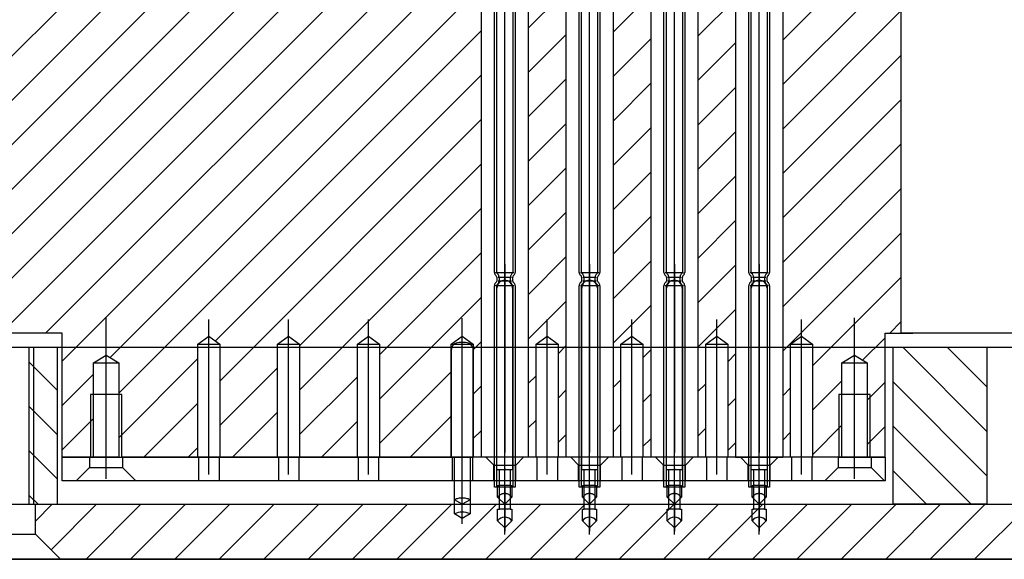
# Model space of a CAD drawing. Extents: x -1765 to 4890, y -3481 to 1222.
# Tile 77 of 98: x 4169 to 4232, y -2510 to -2476. Entities that reach past the tile are written whole.
import ezdxf

# ---------------------------------------------------------------- set-up
doc = ezdxf.new("R2010")
doc.units = 0
doc.linetypes.add('DASHED', pattern=[15, 7, -8])
doc.linetypes.add('DOT_CENTER', pattern=[14, 12, -1, 0, -1])
doc.layers.add('1', color=7, linetype='CONTINUOUS')
pattern_1 = [(45, (0, 0), (-1.4142136, 1.4142136), [])]
pattern_2 = [(135, (0, 0), (-1.4142136, -1.4142136), [])]

# ---------------------------------------------------------------- blocks, each defined once
blk = doc.blocks.new('PCC_S__476', base_point=(4128, -2511.751))
at = {"layer": '1', "color": 3, "linetype": 'CONTINUOUS'}
blk.add_line((4158.9, -2510.451), (4401.1, -2510.451), dxfattribs=at)
blk = doc.blocks.new('TSK_APM90__507', base_point=(4020, -2520.158))
at = {"layer": '1'}
blk.add_blockref('PCC_S__476', (4128, -2511.751), dxfattribs=at)
blk = doc.blocks.new('POGO_PC__517', base_point=(4215.48, -2504.667))
at = {"layer": '1', "color": 2, "linetype": 'DOT_CENTER'}
blk.add_line((4215.98, -2491.661), (4215.98, -2508.667), dxfattribs=at)
at = {"layer": '1', "color": 2, "linetype": 'CONTINUOUS'}
for p, q in [((4215.48, -2504.751), (4215.48, -2493.191)), ((4216.48, -2493.191), (4216.48, -2504.751)), ((4215.637, -2504.751), (4215.48, -2504.751)), ((4216.323, -2504.751), (4215.637, -2504.751)), ((4215.637, -2507.251), (4215.637, -2504.751)), ((4216.48, -2504.751), (4216.323, -2504.751)), ((4216.323, -2504.751), (4216.323, -2507.251)), ((4215.53, -2508.001), (4215.53, -2507.251)), ((4215.53, -2507.251), (4215.637, -2507.251)), ((4216.323, -2507.251), (4215.637, -2507.251)), ((4216.323, -2507.251), (4216.43, -2507.251)), ((4216.43, -2507.251), (4216.43, -2508.001)), ((4215.53, -2508.001), (4215.98, -2508.451)), ((4215.98, -2508.451), (4216.43, -2508.001))]:
    blk.add_line(p, q, dxfattribs=at)
at = {"layer": '1', "color": 2, "linetype": 'DASHED'}
for p, q in [((4215.53, -2506.501), (4215.53, -2505.751)), ((4215.53, -2505.751), (4215.637, -2505.751)), ((4216.323, -2505.751), (4215.637, -2505.751)), ((4216.323, -2505.751), (4216.43, -2505.751)), ((4216.43, -2505.751), (4216.43, -2506.501)), ((4215.53, -2506.501), (4215.98, -2506.951)), ((4215.98, -2506.951), (4216.43, -2506.501))]:
    blk.add_line(p, q, dxfattribs=at)
at = {"layer": '1', "color": 2, "linetype": 'CONTINUOUS'}
for centre, radius, start, end in [((4215.98, -2493.191), 0.5, 90, 180), ((4215.98, -2493.191), 0.5, 0, 90), ((4215.98, -2508.309), 0.545, 34.36892, 145.63108)]:
    blk.add_arc(centre, radius, start, end, dxfattribs=at)
at = {"layer": '1', "color": 2, "linetype": 'DASHED'}
blk.add_arc((4215.98, -2506.809), 0.545, 34.36892, 145.63108, dxfattribs=at)
blk = doc.blocks.new('POGO_ASSY__519', base_point=(4425.471, -3333.472))
at = {"layer": '1', "color": 3, "linetype": 'CONTINUOUS'}
for p, q in [((4215.32, -2492.186), (4215.32, -2471.216)), ((4215.47, -2492.186), (4215.47, -2471.216)), ((4216.49, -2471.216), (4216.49, -2492.186)), ((4216.64, -2471.216), (4216.64, -2492.186)), ((4215.441, -2492.411), (4215.393, -2492.363)), ((4215.399, -2492.186), (4215.98, -2492.186)), ((4215.547, -2492.305), (4215.499, -2492.257)), ((4215.98, -2492.186), (4216.561, -2492.186)), ((4216.413, -2492.305), (4216.461, -2492.257)), ((4216.519, -2492.411), (4216.567, -2492.363)), ((4215.441, -2492.812), (4215.393, -2492.859)), ((4215.47, -2492.481), (4215.47, -2492.741)), ((4215.547, -2492.918), (4215.499, -2492.966)), ((4215.555, -2492.481), (4215.98, -2492.481)), ((4215.98, -2492.741), (4215.555, -2492.741)), ((4215.62, -2492.481), (4215.62, -2492.741)), ((4215.971, -2492.741), (4215.98, -2492.741)), ((4215.98, -2492.481), (4216.405, -2492.481)), ((4216.405, -2492.741), (4215.98, -2492.741)), ((4216.34, -2492.741), (4216.34, -2492.481)), ((4216.461, -2492.966), (4216.413, -2492.918)), ((4216.49, -2492.741), (4216.49, -2492.481)), ((4216.567, -2492.859), (4216.519, -2492.812)), ((4215.32, -2505.851), (4215.32, -2493.036)), ((4215.98, -2493.036), (4215.399, -2493.036)), ((4215.47, -2505.851), (4215.47, -2493.036)), ((4216.561, -2493.036), (4215.98, -2493.036)), ((4216.49, -2493.036), (4216.49, -2505.851)), ((4216.64, -2493.036), (4216.64, -2505.851)), ((4216.64, -2505.851), (4215.32, -2505.851))]:
    blk.add_line(p, q, dxfattribs=at)
at = {"layer": '1', "color": 3, "linetype": 'DOT_CENTER'}
for p, q in [((4215.98, -2508.863), (4215.98, -2471.216)), ((4215.98, -2493.036), (4215.98, -2492.741))]:
    blk.add_line(p, q, dxfattribs=at)
at = {"layer": '1', "color": 3, "linetype": 'CONTINUOUS'}
for centre, radius, start, end in [((4215.57, -2492.186), 0.25, 180, -135), ((4215.57, -2492.186), 0.1, 180, -135), ((4215.37, -2492.481), 0.25, 0, 45), ((4216.59, -2492.481), 0.25, 135, 180), ((4216.39, -2492.186), 0.1, -45, 0), ((4216.39, -2492.186), 0.25, -45, 0), ((4215.57, -2493.036), 0.25, 135, 180), ((4215.37, -2492.481), 0.1, 0, 45), ((4215.37, -2492.741), 0.1, -45, 0), ((4215.57, -2493.036), 0.1, 135, 180), ((4215.37, -2492.741), 0.25, -45, 0), ((4216.59, -2492.741), 0.25, 180, -135), ((4216.39, -2493.036), 0.1, 0, 45), ((4216.59, -2492.481), 0.1, 135, 180), ((4216.59, -2492.741), 0.1, 180, -135), ((4216.39, -2493.036), 0.25, 0, 45)]:
    blk.add_arc(centre, radius, start, end, dxfattribs=at)
at = {"layer": '1'}
blk.add_blockref('POGO_PC__517', (4215.48, -2504.667), dxfattribs=at)
blk = doc.blocks.new('POGO_PC__521', base_point=(4210.08, -2504.667))
at = {"layer": '1', "color": 2, "linetype": 'DOT_CENTER'}
blk.add_line((4210.58, -2491.661), (4210.58, -2508.667), dxfattribs=at)
at = {"layer": '1', "color": 2, "linetype": 'CONTINUOUS'}
for p, q in [((4210.08, -2504.751), (4210.08, -2493.191)), ((4211.08, -2493.191), (4211.08, -2504.751)), ((4210.237, -2504.751), (4210.08, -2504.751)), ((4210.237, -2507.251), (4210.237, -2504.751)), ((4210.923, -2504.751), (4210.237, -2504.751)), ((4210.923, -2504.751), (4210.923, -2507.251)), ((4211.08, -2504.751), (4210.923, -2504.751)), ((4210.13, -2507.251), (4210.237, -2507.251)), ((4210.13, -2508.001), (4210.13, -2507.251)), ((4210.923, -2507.251), (4210.237, -2507.251)), ((4210.923, -2507.251), (4211.03, -2507.251)), ((4211.03, -2507.251), (4211.03, -2508.001)), ((4210.13, -2508.001), (4210.58, -2508.451)), ((4210.58, -2508.451), (4211.03, -2508.001))]:
    blk.add_line(p, q, dxfattribs=at)
at = {"layer": '1', "color": 2, "linetype": 'DASHED'}
for p, q in [((4210.13, -2505.751), (4210.237, -2505.751)), ((4210.13, -2506.501), (4210.13, -2505.751)), ((4210.923, -2505.751), (4210.237, -2505.751)), ((4210.923, -2505.751), (4211.03, -2505.751)), ((4211.03, -2505.751), (4211.03, -2506.501)), ((4210.13, -2506.501), (4210.58, -2506.951)), ((4210.58, -2506.951), (4211.03, -2506.501))]:
    blk.add_line(p, q, dxfattribs=at)
at = {"layer": '1', "color": 2, "linetype": 'CONTINUOUS'}
for centre, radius, start, end in [((4210.58, -2493.191), 0.5, 90, 180), ((4210.58, -2493.191), 0.5, 0, 90), ((4210.58, -2508.309), 0.545, 34.36892, 145.63108)]:
    blk.add_arc(centre, radius, start, end, dxfattribs=at)
at = {"layer": '1', "color": 2, "linetype": 'DASHED'}
blk.add_arc((4210.58, -2506.809), 0.545, 34.36892, 145.63108, dxfattribs=at)
blk = doc.blocks.new('POGO_ASSY__522', base_point=(4420.071, -3333.472))
at = {"layer": '1', "color": 3, "linetype": 'CONTINUOUS'}
for p, q in [((4209.92, -2492.186), (4209.92, -2471.216)), ((4210.07, -2492.186), (4210.07, -2471.216)), ((4211.09, -2471.216), (4211.09, -2492.186)), ((4211.24, -2471.216), (4211.24, -2492.186)), ((4210.041, -2492.411), (4209.993, -2492.363)), ((4209.999, -2492.186), (4210.58, -2492.186)), ((4210.147, -2492.305), (4210.099, -2492.257)), ((4210.58, -2492.186), (4211.161, -2492.186)), ((4211.013, -2492.305), (4211.061, -2492.257)), ((4211.119, -2492.411), (4211.167, -2492.363)), ((4210.041, -2492.812), (4209.993, -2492.859)), ((4210.07, -2492.481), (4210.07, -2492.741)), ((4210.147, -2492.918), (4210.099, -2492.966)), ((4210.155, -2492.481), (4210.58, -2492.481)), ((4210.58, -2492.741), (4210.155, -2492.741)), ((4210.22, -2492.481), (4210.22, -2492.741)), ((4210.571, -2492.741), (4210.58, -2492.741)), ((4210.58, -2492.481), (4211.005, -2492.481)), ((4211.005, -2492.741), (4210.58, -2492.741)), ((4210.94, -2492.741), (4210.94, -2492.481)), ((4211.061, -2492.966), (4211.013, -2492.918)), ((4211.09, -2492.741), (4211.09, -2492.481)), ((4211.167, -2492.859), (4211.119, -2492.812)), ((4209.92, -2505.851), (4209.92, -2493.036)), ((4210.58, -2493.036), (4209.999, -2493.036)), ((4210.07, -2505.851), (4210.07, -2493.036)), ((4211.161, -2493.036), (4210.58, -2493.036)), ((4211.09, -2493.036), (4211.09, -2505.851)), ((4211.24, -2493.036), (4211.24, -2505.851)), ((4211.24, -2505.851), (4209.92, -2505.851))]:
    blk.add_line(p, q, dxfattribs=at)
at = {"layer": '1', "color": 3, "linetype": 'DOT_CENTER'}
for p, q in [((4210.58, -2508.863), (4210.58, -2471.216)), ((4210.58, -2493.036), (4210.58, -2492.741))]:
    blk.add_line(p, q, dxfattribs=at)
at = {"layer": '1', "color": 3, "linetype": 'CONTINUOUS'}
for centre, radius, start, end in [((4210.17, -2492.186), 0.25, 180, -135), ((4210.17, -2492.186), 0.1, 180, -135), ((4209.97, -2492.481), 0.25, 0, 45), ((4211.19, -2492.481), 0.25, 135, 180), ((4210.99, -2492.186), 0.1, -45, 0), ((4210.99, -2492.186), 0.25, -45, 0), ((4210.17, -2493.036), 0.25, 135, 180), ((4209.97, -2492.481), 0.1, 0, 45), ((4209.97, -2492.741), 0.1, -45, 0), ((4210.17, -2493.036), 0.1, 135, 180), ((4209.97, -2492.741), 0.25, -45, 0), ((4211.19, -2492.741), 0.25, 180, -135), ((4210.99, -2493.036), 0.1, 0, 45), ((4211.19, -2492.481), 0.1, 135, 180), ((4211.19, -2492.741), 0.1, 180, -135), ((4210.99, -2493.036), 0.25, 0, 45)]:
    blk.add_arc(centre, radius, start, end, dxfattribs=at)
at = {"layer": '1'}
blk.add_blockref('POGO_PC__521', (4210.08, -2504.667), dxfattribs=at)
blk = doc.blocks.new('POGO_PC__523', base_point=(4204.68, -2504.667))
at = {"layer": '1', "color": 2, "linetype": 'DOT_CENTER'}
blk.add_line((4205.18, -2491.661), (4205.18, -2508.667), dxfattribs=at)
at = {"layer": '1', "color": 2, "linetype": 'CONTINUOUS'}
for p, q in [((4204.68, -2504.751), (4204.68, -2493.191)), ((4205.68, -2493.191), (4205.68, -2504.751)), ((4204.837, -2504.751), (4204.68, -2504.751)), ((4205.523, -2504.751), (4204.837, -2504.751)), ((4204.837, -2507.251), (4204.837, -2504.751)), ((4205.68, -2504.751), (4205.523, -2504.751)), ((4205.523, -2504.751), (4205.523, -2507.251)), ((4204.73, -2508.001), (4204.73, -2507.251)), ((4204.73, -2507.251), (4204.837, -2507.251)), ((4205.523, -2507.251), (4204.837, -2507.251)), ((4205.523, -2507.251), (4205.63, -2507.251)), ((4205.63, -2507.251), (4205.63, -2508.001)), ((4204.73, -2508.001), (4205.18, -2508.451)), ((4205.18, -2508.451), (4205.63, -2508.001))]:
    blk.add_line(p, q, dxfattribs=at)
at = {"layer": '1', "color": 2, "linetype": 'DASHED'}
for p, q in [((4204.73, -2506.501), (4204.73, -2505.751)), ((4204.73, -2505.751), (4204.837, -2505.751)), ((4205.523, -2505.751), (4204.837, -2505.751)), ((4205.523, -2505.751), (4205.63, -2505.751)), ((4205.63, -2505.751), (4205.63, -2506.501)), ((4204.73, -2506.501), (4205.18, -2506.951)), ((4205.18, -2506.951), (4205.63, -2506.501))]:
    blk.add_line(p, q, dxfattribs=at)
at = {"layer": '1', "color": 2, "linetype": 'CONTINUOUS'}
for centre, radius, start, end in [((4205.18, -2493.191), 0.5, 90, 180), ((4205.18, -2493.191), 0.5, 0, 90), ((4205.18, -2508.309), 0.545, 34.36892, 145.63108)]:
    blk.add_arc(centre, radius, start, end, dxfattribs=at)
at = {"layer": '1', "color": 2, "linetype": 'DASHED'}
blk.add_arc((4205.18, -2506.809), 0.545, 34.36892, 145.63108, dxfattribs=at)
blk = doc.blocks.new('POGO_ASSY__525', base_point=(4414.671, -3333.472))
at = {"layer": '1', "color": 3, "linetype": 'CONTINUOUS'}
for p, q in [((4204.52, -2492.186), (4204.52, -2471.216)), ((4204.67, -2492.186), (4204.67, -2471.216)), ((4205.69, -2471.216), (4205.69, -2492.186)), ((4205.84, -2471.216), (4205.84, -2492.186)), ((4204.641, -2492.411), (4204.593, -2492.363)), ((4204.599, -2492.186), (4205.18, -2492.186)), ((4204.747, -2492.305), (4204.699, -2492.257)), ((4205.18, -2492.186), (4205.761, -2492.186)), ((4205.613, -2492.305), (4205.661, -2492.257)), ((4205.719, -2492.411), (4205.767, -2492.363)), ((4204.641, -2492.812), (4204.593, -2492.859)), ((4204.67, -2492.481), (4204.67, -2492.741)), ((4204.747, -2492.918), (4204.699, -2492.966)), ((4204.755, -2492.481), (4205.18, -2492.481)), ((4205.18, -2492.741), (4204.755, -2492.741)), ((4204.82, -2492.481), (4204.82, -2492.741)), ((4205.171, -2492.741), (4205.18, -2492.741)), ((4205.18, -2492.481), (4205.605, -2492.481)), ((4205.605, -2492.741), (4205.18, -2492.741)), ((4205.54, -2492.741), (4205.54, -2492.481)), ((4205.661, -2492.966), (4205.613, -2492.918)), ((4205.69, -2492.741), (4205.69, -2492.481)), ((4205.767, -2492.859), (4205.719, -2492.812)), ((4204.52, -2505.851), (4204.52, -2493.036)), ((4205.18, -2493.036), (4204.599, -2493.036)), ((4204.67, -2505.851), (4204.67, -2493.036)), ((4205.761, -2493.036), (4205.18, -2493.036)), ((4205.69, -2493.036), (4205.69, -2505.851)), ((4205.84, -2493.036), (4205.84, -2505.851)), ((4205.84, -2505.851), (4204.52, -2505.851))]:
    blk.add_line(p, q, dxfattribs=at)
at = {"layer": '1', "color": 3, "linetype": 'DOT_CENTER'}
for p, q in [((4205.18, -2508.863), (4205.18, -2471.216)), ((4205.18, -2493.036), (4205.18, -2492.741))]:
    blk.add_line(p, q, dxfattribs=at)
at = {"layer": '1', "color": 3, "linetype": 'CONTINUOUS'}
for centre, radius, start, end in [((4204.77, -2492.186), 0.25, 180, -135), ((4204.77, -2492.186), 0.1, 180, -135), ((4204.57, -2492.481), 0.25, 0, 45), ((4205.79, -2492.481), 0.25, 135, 180), ((4205.59, -2492.186), 0.1, -45, 0), ((4205.59, -2492.186), 0.25, -45, 0), ((4204.77, -2493.036), 0.25, 135, 180), ((4204.57, -2492.481), 0.1, 0, 45), ((4204.57, -2492.741), 0.1, -45, 0), ((4204.77, -2493.036), 0.1, 135, 180), ((4204.57, -2492.741), 0.25, -45, 0), ((4205.79, -2492.741), 0.25, 180, -135), ((4205.59, -2493.036), 0.1, 0, 45), ((4205.79, -2492.481), 0.1, 135, 180), ((4205.79, -2492.741), 0.1, 180, -135), ((4205.59, -2493.036), 0.25, 0, 45)]:
    blk.add_arc(centre, radius, start, end, dxfattribs=at)
at = {"layer": '1'}
blk.add_blockref('POGO_PC__523', (4204.68, -2504.667), dxfattribs=at)
blk = doc.blocks.new('POGO_PC__536', base_point=(4199.28, -2504.667))
at = {"layer": '1', "color": 2, "linetype": 'DOT_CENTER'}
blk.add_line((4199.78, -2491.661), (4199.78, -2508.667), dxfattribs=at)
at = {"layer": '1', "color": 2, "linetype": 'CONTINUOUS'}
for p, q in [((4199.28, -2504.751), (4199.28, -2493.191)), ((4200.28, -2493.191), (4200.28, -2504.751)), ((4199.437, -2504.751), (4199.28, -2504.751)), ((4199.437, -2507.251), (4199.437, -2504.751)), ((4200.123, -2504.751), (4199.437, -2504.751)), ((4200.123, -2504.751), (4200.123, -2507.251)), ((4200.28, -2504.751), (4200.123, -2504.751)), ((4199.33, -2507.251), (4199.437, -2507.251)), ((4199.33, -2508.001), (4199.33, -2507.251)), ((4200.123, -2507.251), (4199.437, -2507.251)), ((4200.123, -2507.251), (4200.23, -2507.251)), ((4200.23, -2507.251), (4200.23, -2508.001)), ((4199.33, -2508.001), (4199.78, -2508.451)), ((4199.78, -2508.451), (4200.23, -2508.001))]:
    blk.add_line(p, q, dxfattribs=at)
at = {"layer": '1', "color": 2, "linetype": 'DASHED'}
for p, q in [((4199.33, -2505.751), (4199.437, -2505.751)), ((4199.33, -2506.501), (4199.33, -2505.751)), ((4200.123, -2505.751), (4199.437, -2505.751)), ((4200.123, -2505.751), (4200.23, -2505.751)), ((4200.23, -2505.751), (4200.23, -2506.501)), ((4199.33, -2506.501), (4199.78, -2506.951)), ((4199.78, -2506.951), (4200.23, -2506.501))]:
    blk.add_line(p, q, dxfattribs=at)
at = {"layer": '1', "color": 2, "linetype": 'CONTINUOUS'}
for centre, radius, start, end in [((4199.78, -2493.191), 0.5, 90, 180), ((4199.78, -2493.191), 0.5, 0, 90), ((4199.78, -2508.309), 0.545, 34.36892, 145.63108)]:
    blk.add_arc(centre, radius, start, end, dxfattribs=at)
at = {"layer": '1', "color": 2, "linetype": 'DASHED'}
blk.add_arc((4199.78, -2506.809), 0.545, 34.36892, 145.63108, dxfattribs=at)
blk = doc.blocks.new('POGO_ASSY__537', base_point=(4409.271, -3333.472))
at = {"layer": '1', "color": 3, "linetype": 'CONTINUOUS'}
for p, q in [((4199.12, -2492.186), (4199.12, -2471.216)), ((4199.27, -2492.186), (4199.27, -2471.216)), ((4200.29, -2471.216), (4200.29, -2492.186)), ((4200.44, -2471.216), (4200.44, -2492.186)), ((4199.241, -2492.411), (4199.193, -2492.363)), ((4199.199, -2492.186), (4199.78, -2492.186)), ((4199.347, -2492.305), (4199.299, -2492.257)), ((4199.78, -2492.186), (4200.361, -2492.186)), ((4200.213, -2492.305), (4200.261, -2492.257)), ((4200.319, -2492.411), (4200.367, -2492.363)), ((4199.241, -2492.812), (4199.193, -2492.859)), ((4199.27, -2492.481), (4199.27, -2492.741)), ((4199.347, -2492.918), (4199.299, -2492.966)), ((4199.355, -2492.481), (4199.78, -2492.481)), ((4199.78, -2492.741), (4199.355, -2492.741)), ((4199.42, -2492.481), (4199.42, -2492.741)), ((4199.771, -2492.741), (4199.78, -2492.741)), ((4199.78, -2492.481), (4200.205, -2492.481)), ((4200.205, -2492.741), (4199.78, -2492.741)), ((4200.14, -2492.741), (4200.14, -2492.481)), ((4200.261, -2492.966), (4200.213, -2492.918)), ((4200.29, -2492.741), (4200.29, -2492.481)), ((4200.367, -2492.859), (4200.319, -2492.812)), ((4199.12, -2505.851), (4199.12, -2493.036)), ((4199.78, -2493.036), (4199.199, -2493.036)), ((4199.27, -2505.851), (4199.27, -2493.036)), ((4200.361, -2493.036), (4199.78, -2493.036)), ((4200.29, -2493.036), (4200.29, -2505.851)), ((4200.44, -2493.036), (4200.44, -2505.851)), ((4200.44, -2505.851), (4199.12, -2505.851))]:
    blk.add_line(p, q, dxfattribs=at)
at = {"layer": '1', "color": 3, "linetype": 'DOT_CENTER'}
for p, q in [((4199.78, -2508.863), (4199.78, -2471.216)), ((4199.78, -2493.036), (4199.78, -2492.741))]:
    blk.add_line(p, q, dxfattribs=at)
at = {"layer": '1', "color": 3, "linetype": 'CONTINUOUS'}
for centre, radius, start, end in [((4199.37, -2492.186), 0.25, 180, -135), ((4199.37, -2492.186), 0.1, 180, -135), ((4199.17, -2492.481), 0.25, 0, 45), ((4200.39, -2492.481), 0.25, 135, 180), ((4200.19, -2492.186), 0.1, -45, 0), ((4200.19, -2492.186), 0.25, -45, 0), ((4199.37, -2493.036), 0.25, 135, 180), ((4199.17, -2492.481), 0.1, 0, 45), ((4199.17, -2492.741), 0.1, -45, 0), ((4199.37, -2493.036), 0.1, 135, 180), ((4199.17, -2492.741), 0.25, -45, 0), ((4200.39, -2492.741), 0.25, 180, -135), ((4200.19, -2493.036), 0.1, 0, 45), ((4200.39, -2492.481), 0.1, 135, 180), ((4200.39, -2492.741), 0.1, 180, -135), ((4200.19, -2493.036), 0.25, 0, 45)]:
    blk.add_arc(centre, radius, start, end, dxfattribs=at)
at = {"layer": '1'}
blk.add_blockref('POGO_PC__536', (4199.28, -2504.667), dxfattribs=at)
blk = doc.blocks.new('SV_ISOLATOR__539', base_point=(4375.424, -3338.422))
at = {"layer": '1', "color": 42, "linetype": 'CONTINUOUS'}
for p, q in [((4171.6, -2503.951), (4173.353, -2503.951)), ((4171.6, -2505.451), (4171.6, -2503.951)), ((4173.353, -2503.951), (4173.353, -2504.601)), ((4173.353, -2503.951), (4175.453, -2503.951)), ((4221, -2503.951), (4175.453, -2503.951)), ((4175.453, -2503.951), (4175.453, -2504.601)), ((4180.29, -2503.951), (4180.29, -2505.451)), ((4181.59, -2503.951), (4181.59, -2505.451)), ((4185.37, -2503.951), (4185.37, -2505.451)), ((4186.67, -2503.951), (4186.67, -2505.451)), ((4190.45, -2503.951), (4190.45, -2505.451)), ((4191.75, -2503.951), (4191.75, -2505.451)), ((4196.43, -2503.951), (4196.43, -2505.451)), ((4197.73, -2503.951), (4197.73, -2505.451)), ((4199.08, -2504.451), (4198.58, -2503.951)), ((4200.48, -2504.451), (4200.98, -2503.951)), ((4201.83, -2503.951), (4201.83, -2505.451)), ((4203.13, -2503.951), (4203.13, -2505.451)), ((4204.48, -2504.451), (4203.98, -2503.951)), ((4205.88, -2504.451), (4206.38, -2503.951)), ((4207.23, -2503.951), (4207.23, -2505.451)), ((4208.53, -2503.951), (4208.53, -2505.451)), ((4209.88, -2504.451), (4209.38, -2503.951)), ((4211.28, -2504.451), (4211.78, -2503.951)), ((4212.63, -2503.951), (4212.63, -2505.451)), ((4213.93, -2503.951), (4213.93, -2505.451)), ((4215.28, -2504.451), (4214.78, -2503.951)), ((4216.68, -2504.451), (4217.18, -2503.951)), ((4218.03, -2503.951), (4218.03, -2505.451)), ((4219.33, -2503.951), (4219.33, -2505.451)), ((4221, -2503.951), (4223.1, -2503.951)), ((4221, -2503.951), (4221, -2504.601)), ((4223.1, -2503.951), (4223.1, -2504.601)), ((4223.1, -2503.951), (4224.001, -2503.951)), ((4224.001, -2503.951), (4224.001, -2505.451)), ((4172.503, -2505.451), (4173.353, -2504.601)), ((4173.353, -2504.601), (4175.453, -2504.601)), ((4175.453, -2504.601), (4176.303, -2505.451)), ((4199.08, -2504.451), (4200.48, -2504.451)), ((4199.08, -2505.451), (4199.08, -2504.451)), ((4200.48, -2505.451), (4200.48, -2504.451)), ((4204.48, -2505.451), (4204.48, -2504.451)), ((4204.48, -2504.451), (4205.88, -2504.451)), ((4205.88, -2505.451), (4205.88, -2504.451)), ((4209.88, -2505.451), (4209.88, -2504.451)), ((4209.88, -2504.451), (4211.28, -2504.451)), ((4211.28, -2505.451), (4211.28, -2504.451)), ((4215.28, -2505.451), (4215.28, -2504.451)), ((4215.28, -2504.451), (4216.68, -2504.451)), ((4216.68, -2505.451), (4216.68, -2504.451)), ((4220.15, -2505.451), (4221, -2504.601)), ((4221, -2504.601), (4223.1, -2504.601)), ((4223.1, -2504.601), (4223.95, -2505.451)), ((4172.503, -2505.451), (4171.6, -2505.451)), ((4176.303, -2505.451), (4172.503, -2505.451)), ((4220.15, -2505.451), (4176.303, -2505.451)), ((4223.95, -2505.451), (4220.15, -2505.451)), ((4224.001, -2505.451), (4223.95, -2505.451))]:
    blk.add_line(p, q, dxfattribs=at)
blk = doc.blocks.new('GND_POGO_PC__541', base_point=(4396.209, -3326.694))
at = {"layer": '1', "color": 6, "linetype": 'DOT_CENTER'}
blk.add_line((4197.08, -2508.203), (4197.08, -2494.885), dxfattribs=at)
at = {"layer": '1', "color": 6, "linetype": 'CONTINUOUS'}
for p, q in [((4197.28, -2496.651), (4196.88, -2496.651)), ((4196.38, -2497.151), (4196.38, -2503.951)), ((4197.78, -2503.951), (4197.78, -2497.151)), ((4196.38, -2503.951), (4196.58, -2503.951)), ((4196.58, -2503.951), (4197.58, -2503.951)), ((4196.58, -2507.563), (4196.58, -2503.951)), ((4197.58, -2503.951), (4197.78, -2503.951)), ((4197.58, -2503.951), (4197.58, -2507.563)), ((4197.08, -2507.851), (4196.58, -2507.563)), ((4197.58, -2507.563), (4197.08, -2507.851))]:
    blk.add_line(p, q, dxfattribs=at)
at = {"layer": '1', "color": 6, "linetype": 'DASHED'}
for p, q in [((4197.08, -2506.951), (4196.58, -2506.663)), ((4197.58, -2506.663), (4197.08, -2506.951))]:
    blk.add_line(p, q, dxfattribs=at)
at = {"layer": '1', "color": 6, "linetype": 'CONTINUOUS'}
for centre, radius, start, end in [((4196.88, -2497.151), 0.5, 90, 180), ((4197.28, -2497.151), 0.5, 0, 90), ((4197.08, -2508.603), 1.155, 64.33732, 115.66268)]:
    blk.add_arc(centre, radius, start, end, dxfattribs=at)
at = {"layer": '1', "color": 6, "linetype": 'DASHED'}
blk.add_arc((4197.08, -2507.703), 1.155, 64.33732, 115.66268, dxfattribs=at)
blk = doc.blocks.new('SV_POGOTOWER__543', base_point=(4583.824, -3337.479))
at = {"layer": '1', "linetype": 'CONTINUOUS'}
h = blk.add_hatch(dxfattribs=at)
h.set_pattern_fill('USER', color=4, scale=2, angle=45, pattern_type=0)
h.set_pattern_definition(pattern_1)
h.paths.add_polyline_path([(4180.24, -2459.951), (4170, -2459.951), (4170, -2463.951), (4160, -2463.951), (4160, -2472.651), (4160.8, -2472.651), (4160.8, -2473.451), (4161.5, -2473.451), (4161.5, -2496.051), (4171.6, -2496.051), (4171.6, -2503.951), (4173.603, -2503.951), (4173.603, -2499.951), (4173.603, -2497.951), (4174.403, -2497.451), (4175.203, -2497.951), (4175.203, -2499.951), (4175.203, -2503.951), (4180.24, -2503.951), (4180.24, -2496.751), (4180.94, -2496.251), (4181.64, -2496.751), (4181.64, -2503.951), (4185.32, -2503.951), (4185.32, -2496.751), (4186.02, -2496.251), (4186.72, -2496.751), (4186.72, -2503.951), (4190.4, -2503.951), (4190.4, -2496.751), (4191.1, -2496.251), (4191.8, -2496.751), (4191.8, -2503.951), (4196.38, -2503.951), (4196.38, -2496.751), (4197.08, -2496.251), (4197.78, -2496.751), (4197.78, -2503.951), (4198.28, -2503.951), (4198.28, -2459.951), (4197.78, -2459.951), (4197.78, -2466.751), (4197.08, -2467.251), (4196.38, -2466.751), (4196.38, -2459.951), (4191.8, -2459.951), (4191.8, -2466.751), (4191.1, -2467.251), (4190.4, -2466.751), (4190.4, -2459.951), (4186.72, -2459.951), (4186.72, -2466.751), (4186.02, -2467.251), (4185.32, -2466.751), (4185.32, -2459.951), (4181.64, -2459.951), (4181.64, -2466.751), (4180.94, -2467.251), (4180.24, -2466.751)])
h = blk.add_hatch(dxfattribs=at)
h.set_pattern_fill('USER', color=4, scale=2, angle=45, pattern_type=0)
h.set_pattern_definition(pattern_1)
h.paths.add_polyline_path([(4201.28, -2459.951), (4201.78, -2459.951), (4201.78, -2466.751), (4202.48, -2467.251), (4203.18, -2466.751), (4203.18, -2459.951), (4203.68, -2459.951), (4203.68, -2503.951), (4203.18, -2503.951), (4203.18, -2496.751), (4202.48, -2496.251), (4201.78, -2496.751), (4201.78, -2503.951), (4201.28, -2503.951)])
h = blk.add_hatch(dxfattribs=at)
h.set_pattern_fill('USER', color=4, scale=2, angle=45, pattern_type=0)
h.set_pattern_definition(pattern_1)
h.paths.add_polyline_path([(4206.68, -2459.951), (4207.18, -2459.951), (4207.18, -2466.751), (4207.88, -2467.251), (4208.58, -2466.751), (4208.58, -2459.951), (4209.08, -2459.951), (4209.08, -2503.951), (4208.58, -2503.951), (4208.58, -2496.751), (4207.88, -2496.251), (4207.18, -2496.751), (4207.18, -2503.951), (4206.68, -2503.951)])
h = blk.add_hatch(dxfattribs=at)
h.set_pattern_fill('USER', color=4, scale=2, angle=45, pattern_type=0)
h.set_pattern_definition(pattern_1)
h.paths.add_polyline_path([(4212.08, -2459.951), (4212.58, -2459.951), (4212.58, -2466.751), (4213.28, -2467.251), (4213.98, -2466.751), (4213.98, -2459.951), (4214.48, -2459.951), (4214.48, -2503.951), (4213.98, -2503.951), (4213.98, -2496.751), (4213.28, -2496.251), (4212.58, -2496.751), (4212.58, -2503.951), (4212.08, -2503.951)])
h = blk.add_hatch(dxfattribs=at)
h.set_pattern_fill('USER', color=4, scale=2, angle=45, pattern_type=0)
h.set_pattern_definition(pattern_1)
h.paths.add_polyline_path([(4217.48, -2459.951), (4217.98, -2459.951), (4217.98, -2466.751), (4218.68, -2467.251), (4219.38, -2466.751), (4219.38, -2459.951), (4225, -2459.951), (4225, -2496.051), (4224, -2496.051), (4224.001, -2503.951), (4222.85, -2503.951), (4222.85, -2499.951), (4222.85, -2497.951), (4222.05, -2497.451), (4221.25, -2497.951), (4221.25, -2499.951), (4221.25, -2503.951), (4219.38, -2503.951), (4219.38, -2496.751), (4218.68, -2496.251), (4217.98, -2496.751), (4217.98, -2503.951), (4217.48, -2503.951)])
at = {"layer": '1', "color": 4, "linetype": 'DOT_CENTER'}
for p, q in [((4199.78, -2505.209), (4199.78, -2458.859)), ((4205.18, -2505.209), (4205.18, -2458.859)), ((4210.58, -2505.209), (4210.58, -2458.859)), ((4215.98, -2505.209), (4215.98, -2458.859)), ((4174.403, -2497.451), (4174.403, -2495.074)), ((4180.94, -2505.044), (4180.94, -2495.176)), ((4186.02, -2505.044), (4186.02, -2495.176)), ((4191.1, -2505.044), (4191.1, -2495.176)), ((4197.08, -2505.044), (4197.08, -2495.176)), ((4202.48, -2505.044), (4202.48, -2495.176)), ((4207.88, -2505.044), (4207.88, -2495.176)), ((4213.28, -2505.044), (4213.28, -2495.176)), ((4218.68, -2505.044), (4218.68, -2495.176)), ((4222.05, -2497.451), (4222.05, -2495.074)), ((4174.403, -2505.319), (4174.403, -2497.451)), ((4222.05, -2505.319), (4222.05, -2497.451))]:
    blk.add_line(p, q, dxfattribs=at)
at = {"layer": '1', "color": 4, "linetype": 'CONTINUOUS'}
for p, q in [((4198.28, -2459.951), (4198.28, -2503.951)), ((4201.28, -2459.951), (4201.28, -2503.951)), ((4203.68, -2459.951), (4203.68, -2503.951)), ((4206.68, -2459.951), (4206.68, -2503.951)), ((4209.08, -2459.951), (4209.08, -2503.951)), ((4212.08, -2459.951), (4212.08, -2503.951)), ((4214.48, -2459.951), (4214.48, -2503.951)), ((4217.48, -2459.951), (4217.48, -2503.951)), ((4225, -2459.951), (4225, -2496.051)), ((4171.6, -2496.051), (4161.5, -2496.051)), ((4171.6, -2503.951), (4171.6, -2496.051)), ((4224.001, -2503.951), (4224, -2496.051)), ((4224, -2496.051), (4225, -2496.051)), ((4225.757, -2496.051), (4225, -2496.051)), ((4225, -2496.051), (4225.757, -2496.051)), ((4280, -2496.051), (4225, -2496.051)), ((4180.24, -2496.751), (4180.94, -2496.251)), ((4180.24, -2496.751), (4181.64, -2496.751)), ((4180.24, -2503.951), (4180.24, -2496.751)), ((4180.94, -2496.251), (4181.64, -2496.751)), ((4181.64, -2496.751), (4181.64, -2503.951)), ((4185.32, -2496.751), (4186.02, -2496.251)), ((4185.32, -2496.751), (4186.72, -2496.751)), ((4185.32, -2503.951), (4185.32, -2496.751)), ((4186.02, -2496.251), (4186.72, -2496.751)), ((4186.72, -2496.751), (4186.72, -2503.951)), ((4190.4, -2496.751), (4191.1, -2496.251)), ((4190.4, -2496.751), (4191.8, -2496.751)), ((4190.4, -2503.951), (4190.4, -2496.751)), ((4191.1, -2496.251), (4191.8, -2496.751)), ((4191.8, -2496.751), (4191.8, -2503.951)), ((4196.38, -2496.751), (4197.08, -2496.251)), ((4196.38, -2496.751), (4197.78, -2496.751)), ((4196.38, -2503.951), (4196.38, -2496.751)), ((4197.08, -2496.251), (4197.78, -2496.751)), ((4197.78, -2496.751), (4197.78, -2503.951)), ((4201.78, -2496.751), (4202.48, -2496.251)), ((4201.78, -2496.751), (4203.18, -2496.751)), ((4201.78, -2503.951), (4201.78, -2496.751)), ((4202.48, -2496.251), (4203.18, -2496.751)), ((4203.18, -2496.751), (4203.18, -2503.951)), ((4207.18, -2496.751), (4207.88, -2496.251)), ((4207.18, -2496.751), (4208.58, -2496.751)), ((4207.18, -2503.951), (4207.18, -2496.751)), ((4207.88, -2496.251), (4208.58, -2496.751)), ((4208.58, -2496.751), (4208.58, -2503.951)), ((4212.58, -2496.751), (4213.28, -2496.251)), ((4212.58, -2496.751), (4213.98, -2496.751)), ((4212.58, -2503.951), (4212.58, -2496.751)), ((4213.28, -2496.251), (4213.98, -2496.751)), ((4213.98, -2496.751), (4213.98, -2503.951)), ((4217.98, -2496.751), (4218.68, -2496.251)), ((4217.98, -2496.751), (4219.38, -2496.751)), ((4217.98, -2503.951), (4217.98, -2496.751)), ((4218.68, -2496.251), (4219.38, -2496.751)), ((4219.38, -2496.751), (4219.38, -2503.951)), ((4173.603, -2497.951), (4174.403, -2497.451)), ((4173.603, -2499.951), (4173.603, -2497.951)), ((4173.603, -2497.951), (4175.203, -2497.951)), ((4174.403, -2497.451), (4175.203, -2497.951)), ((4175.203, -2497.951), (4175.203, -2499.951)), ((4221.25, -2497.951), (4222.05, -2497.451)), ((4221.25, -2499.951), (4221.25, -2497.951)), ((4221.25, -2497.951), (4222.85, -2497.951)), ((4222.05, -2497.451), (4222.85, -2497.951)), ((4222.85, -2497.951), (4222.85, -2499.951)), ((4173.603, -2499.951), (4173.403, -2499.951)), ((4173.403, -2499.951), (4173.403, -2503.951)), ((4175.203, -2499.951), (4173.603, -2499.951)), ((4173.603, -2503.951), (4173.603, -2499.951)), ((4175.203, -2499.951), (4175.203, -2503.951)), ((4175.403, -2499.951), (4175.203, -2499.951)), ((4175.403, -2503.951), (4175.403, -2499.951)), ((4221.25, -2499.951), (4221.05, -2499.951)), ((4221.05, -2499.951), (4221.05, -2503.951)), ((4222.85, -2499.951), (4221.25, -2499.951)), ((4221.25, -2503.951), (4221.25, -2499.951)), ((4222.85, -2499.951), (4222.85, -2503.951)), ((4223.05, -2499.951), (4222.85, -2499.951)), ((4223.05, -2503.951), (4223.05, -2499.951)), ((4173.603, -2503.951), (4171.6, -2503.951)), ((4175.203, -2503.951), (4173.603, -2503.951)), ((4175.203, -2503.951), (4180.24, -2503.951)), ((4180.24, -2503.951), (4181.64, -2503.951)), ((4181.64, -2503.951), (4185.32, -2503.951)), ((4185.32, -2503.951), (4186.72, -2503.951)), ((4186.72, -2503.951), (4190.4, -2503.951)), ((4190.4, -2503.951), (4191.8, -2503.951)), ((4191.8, -2503.951), (4196.38, -2503.951)), ((4197.78, -2503.951), (4196.38, -2503.951)), ((4198.28, -2503.951), (4197.78, -2503.951)), ((4201.28, -2503.951), (4198.28, -2503.951)), ((4201.78, -2503.951), (4201.28, -2503.951)), ((4203.18, -2503.951), (4201.78, -2503.951)), ((4203.68, -2503.951), (4203.18, -2503.951)), ((4206.68, -2503.951), (4203.68, -2503.951)), ((4207.18, -2503.951), (4206.68, -2503.951)), ((4208.58, -2503.951), (4207.18, -2503.951)), ((4209.08, -2503.951), (4208.58, -2503.951)), ((4212.08, -2503.951), (4209.08, -2503.951)), ((4212.58, -2503.951), (4212.08, -2503.951)), ((4213.98, -2503.951), (4212.58, -2503.951)), ((4214.48, -2503.951), (4213.98, -2503.951)), ((4214.48, -2503.951), (4217.48, -2503.951)), ((4217.98, -2503.951), (4217.48, -2503.951)), ((4219.38, -2503.951), (4217.98, -2503.951)), ((4221.25, -2503.951), (4219.38, -2503.951)), ((4222.85, -2503.951), (4221.25, -2503.951)), ((4224.001, -2503.951), (4222.85, -2503.951)), ((4223.766, -2503.951), (4224.001, -2503.951))]:
    blk.add_line(p, q, dxfattribs=at)
at = {"layer": '1', "color": 1, "linetype": 'DASHED'}
blk.add_line((4173.181, -2506.951), (4229.197, -2506.951), dxfattribs=at)
at = {"layer": '1'}
for name, p in [('POGO_ASSY__537', (4409.271, -3333.472)), ('POGO_ASSY__525', (4414.671, -3333.472)), ('POGO_ASSY__522', (4420.071, -3333.472)), ('POGO_ASSY__519', (4425.471, -3333.472)), ('GND_POGO_PC__541', (4396.209, -3326.694)), ('SV_ISOLATOR__539', (4375.424, -3338.422))]:
    blk.add_blockref(name, p, dxfattribs=at)
blk = doc.blocks.new('PC_STIFF_S__545', base_point=(4692.141, -3662.946))
at = {"layer": '1', "linetype": 'CONTINUOUS'}
h = blk.add_hatch(dxfattribs=at)
h.set_pattern_fill('USER', color=5, scale=2, angle=135, pattern_type=0)
h.set_pattern_definition(pattern_2)
h.paths.add_polyline_path([(4169.5, -2496.951), (4171.3, -2496.951), (4171.3, -2506.951), (4169.5, -2506.951)])
h = blk.add_hatch(dxfattribs=at)
h.set_pattern_fill('USER', color=5, scale=2, angle=135, pattern_type=0)
h.set_pattern_definition(pattern_2)
h.paths.add_polyline_path([(4224.5, -2496.951), (4230.5, -2496.951), (4230.5, -2506.951), (4224.5, -2506.951)])
at = {"layer": '1', "color": 5, "linetype": 'CONTINUOUS'}
for p, q in [((4167.1, -2496.951), (4169.5, -2496.951)), ((4169.5, -2506.951), (4169.5, -2496.951)), ((4169.5, -2496.951), (4171.3, -2496.951)), ((4169.8, -2506.951), (4169.8, -2496.951)), ((4171.3, -2496.951), (4224.5, -2496.951)), ((4171.3, -2506.951), (4171.3, -2496.951)), ((4224.5, -2496.951), (4230.5, -2496.951)), ((4224.5, -2506.951), (4224.5, -2496.951)), ((4230.5, -2506.951), (4230.5, -2496.951)), ((4230.5, -2496.951), (4280, -2496.951)), ((4167.1, -2506.951), (4169.5, -2506.951)), ((4169.5, -2506.951), (4171.3, -2506.951)), ((4171.3, -2506.951), (4224.5, -2506.951)), ((4230.5, -2506.951), (4224.5, -2506.951)), ((4230.5, -2506.951), (4280, -2506.951))]:
    blk.add_line(p, q, dxfattribs=at)
blk = doc.blocks.new('SV_PROBECARD__546', base_point=(4703.591, -3362.454))
at = {"layer": '1', "linetype": 'CONTINUOUS'}
h = blk.add_hatch(dxfattribs=at)
h.set_pattern_fill('USER', color=1, scale=2, angle=45, pattern_type=0)
h.set_pattern_definition(pattern_1)
h.paths.add_polyline_path([(4262, -2506.951), (4169.9, -2506.951), (4169.9, -2508.851), (4171.5, -2510.451), (4262, -2510.451)])
at = {"layer": '1', "color": 1, "linetype": 'CONTINUOUS'}
for p, q in [((4166.7, -2506.951), (4169.9, -2506.951)), ((4169.9, -2506.951), (4262, -2506.951)), ((4169.9, -2508.851), (4169.9, -2506.951)), ((4166.7, -2508.851), (4169.9, -2508.851)), ((4169.9, -2508.851), (4171.5, -2510.451)), ((4171.5, -2510.451), (4165.1, -2510.451)), ((4262, -2510.451), (4171.5, -2510.451))]:
    blk.add_line(p, q, dxfattribs=at)
at = {"layer": '1'}
blk.add_blockref('PC_STIFF_S__545', (4692.141, -3662.946), dxfattribs=at)
blk = doc.blocks.new('SIDE_VIEW__547', base_point=(4260.55, -3345.858))
at = {"layer": '1'}
for name, p in [('SV_POGOTOWER__543', (4583.824, -3337.479)), ('SV_PROBECARD__546', (4703.591, -3362.454))]:
    blk.add_blockref(name, p, dxfattribs=at)
blk = doc.blocks.new('WPIF_TSK__548', base_point=(4317.824, -3712.742))
at = {"layer": '1'}
for name, p in [('TSK_APM90__507', (4020, -2520.158)), ('SIDE_VIEW__547', (4260.55, -3345.858))]:
    blk.add_blockref(name, p, dxfattribs=at)
blk = doc.blocks.new('C-E2803-62282-1S11B__549', base_point=(4280, -2449.251))
at = {"layer": '1'}
blk.add_blockref('WPIF_TSK__548', (4317.824, -3712.742), dxfattribs=at)

msp = doc.modelspace()

# ---------------------------------------------------------------- block references
at = {"layer": '1'}
msp.add_blockref('C-E2803-62282-1S11B__549', (4280, -2449.251), dxfattribs=at)

doc.saveas('drawing.dxf')
